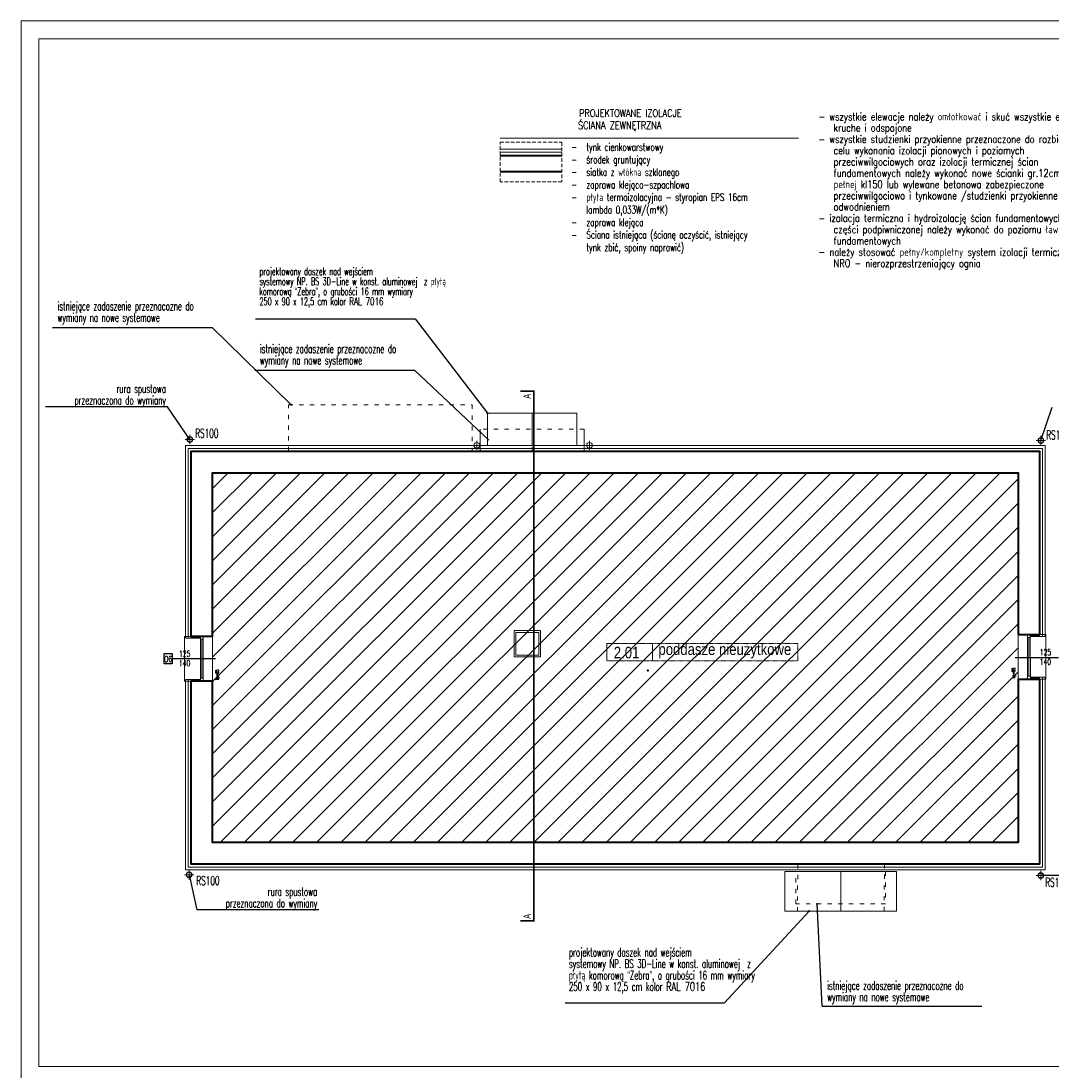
# Model space of a CAD drawing. Header units: millimetres. Extents: x 8949 to 18258, y -1077 to 30686.
# Tile 52 of 89: x 12242 to 15121, y 17514 to 20446. Entities that reach past the tile are written whole.
import ezdxf

# ---------------------------------------------------------------- set-up
doc = ezdxf.new("R2010")
doc.units = ezdxf.units.MM
for name, pattern in [('ACAD_ISO03W100', [30, 12, -18]), ('DASHED', [0.75, 0.5, -0.25]), ('HIDDEN', [9.525, 6.35, -3.175])]:
    doc.linetypes.add(name, pattern=pattern)
for name, color, linetype, lineweight in [('0A_IINW_KONSTR', 1, 'Continuous', 40), ('0A_KONSTR', 1, 'Continuous', 40), ('0A_OCIEPLENIE', 30, 'Continuous', 9), ('0A_OPISY POM', 7, 'Continuous', 9), ('0A_POMOCNICZE', 30, 'Continuous', 9), ('0A_STOLARKA', 140, 'Continuous', 9), ('0A_WYMIARY', 7, 'Continuous', 9), ('0Z_OPISY', 7, 'Continuous', 9), ('A_WIDOK', 40, 'Continuous', 15), ('SCHODY', 250, 'Continuous', 15)]:
    doc.layers.add(name, color=color, linetype=linetype, lineweight=lineweight)
doc.layers.add('0A_OPISY OKIEN', color=3, linetype='Continuous')
doc.layers.add('Opisy', color=4, linetype='Continuous')
doc.styles.add('1', font='simplex.shx', dxfattribs={"width": 0.6})
doc.styles.add('m1_romans', font='romans.shx', dxfattribs={"width": 0.8})
doc.linetypes.add('BATTING', pattern='A,0.00254,-2.54,[134,ltypeshp.shx,S=2.54,R=0,X=-2.54,Y=0],-5.08,[134,ltypeshp.shx,S=2.54,R=180,X=2.54,Y=0],-2.54', length=10.16254)

msp = doc.modelspace()

# ---------------------------------------------------------------- hatches: boundary and pattern name
at = {"layer": '0A_OCIEPLENIE', "transparency": 33554687}
h = msp.add_hatch(dxfattribs=at)
h.set_pattern_fill('ANSI37', color=30)
h.set_pattern_definition([(45, (319.8793, 2990.2478), (-2.24506403, 2.24506403), []), (135, (319.8793, 2990.2478), (-2.24506403, -2.24506403), [])])
h.paths.add_polyline_path([(12743.4, 18727.2), (12717.4, 18727.2), (12717.4, 18722.2), (12743.4, 18722.2)])
h.paths.add_polyline_path([(12743.4, 18607.2), (12717.4, 18607.2), (12717.4, 18602.2), (12743.4, 18602.2)])
h = msp.add_hatch(dxfattribs=at)
h.set_pattern_fill('ANSI37', color=30)
h.set_pattern_definition([(45, (319.8793, 2990.2478), (-2.24506403, 2.24506403), []), (135, (319.8793, 2990.2478), (-2.24506403, -2.24506403), [])])
h.paths.add_polyline_path([(15086.4, 18732.2), (15060.4, 18732.2), (15060.5, 18727.1), (15086.4, 18727.2)])
h.paths.add_polyline_path([(15086.4, 18613.2), (15060.9, 18613.1), (15060.9, 18608.2), (15086.4, 18608.2)])
at = {"layer": '0A_OPISY OKIEN', "transparency": 33554687}
h = msp.add_hatch(color=256, dxfattribs=at)
h.dxf.hatch_style = 1
h.paths.add_polyline_path([(12995.4, 19374.2, -1), (12998.4, 19374.2, -1)])
h = msp.add_hatch(color=256, dxfattribs=at)
h.dxf.hatch_style = 1
h.paths.add_polyline_path([(13543.4, 19350.2, -1), (13546.4, 19350.2, -1)])
h = msp.add_hatch(color=256, dxfattribs=at)
h.dxf.hatch_style = 1
h.paths.add_polyline_path([(14464.3, 17980.2, -1), (14467.3, 17980.2, -1)])
h = msp.add_hatch(color=256, dxfattribs=at)
h.dxf.hatch_style = 1
h.paths.add_polyline_path([(14441.6, 17960.2, -1), (14444.6, 17960.2, -1)])
at = {"layer": '0A_WYMIARY', "true_color": 0xa8a5a4}
h = msp.add_hatch(dxfattribs=at)
h.set_pattern_fill('ANSI31', color=253, scale=15)
h.set_pattern_definition([(45, (319.88, 217.04), (-33.67596, 33.67596), [])])
h.paths.add_polyline_path([(13674.3, 19184.2), (12777.4, 19184.2), (12777.4, 18727.2), (12777.4, 18602.2), (12777.4, 18151.2), (13674.3, 18151.2), (13674.3, 18670.2), (13619.4, 18670.2), (13619.4, 18743.2), (13674.3, 18743.2)])
h.paths.add_polyline_path([(15026.4, 19184.2), (13674.3, 19184.2), (13674.3, 18743.2), (13693.4, 18743.2), (13693.4, 18670.2), (13674.3, 18670.2), (13674.3, 18151.2), (15026.4, 18151.2), (15026.4, 18608.2), (15026.4, 18732.2)])
h.paths.add_polyline_path([(13674.3, 18738.2), (13624.4, 18738.2), (13624.4, 18675.2), (13674.3, 18675.2)], flags=16)
h.paths.add_polyline_path([(13688.4, 18738.2), (13674.3, 18738.2), (13674.3, 18675.2), (13688.4, 18675.2)], flags=16)
h.paths.add_polyline_path([(13693.4, 18743.2), (13674.3, 18743.2), (13674.3, 18738.2), (13688.4, 18738.2), (13688.4, 18675.2), (13674.3, 18675.2), (13674.3, 18670.2), (13693.4, 18670.2)], flags=17)
h.paths.add_polyline_path([(13674.3, 18743.2), (13619.4, 18743.2), (13619.4, 18670.2), (13674.3, 18670.2), (13674.3, 18675.2), (13624.4, 18675.2), (13624.4, 18738.2), (13674.3, 18738.2)], flags=17)
h.paths.add_polyline_path([(12799.6, 18607.3), (12799.6, 18637), (12783.1, 18637), (12783.1, 18607.3)], flags=24)
h.paths.add_polyline_path([(15023.3, 18612.3), (15023.3, 18642), (15006.8, 18642), (15006.8, 18612.3)], flags=24)

# ---------------------------------------------------------------- linework, layer by layer
at = {"layer": '0A_IINW_KONSTR'}
for p, q in [((13580.2, 20070), (13752.6, 20070)), ((13580.2, 20025), (13752.6, 20025))]:
    msp.add_line(p, q, dxfattribs=at)
at = {"layer": '0A_KONSTR'}
for points in [[(12717.4, 18727.2), (12717.4, 19244.2), (15086.4, 19244.2), (15086.4, 18732.2)], [(12777.4, 18727.2), (12777.4, 19184.2), (15026.4, 19184.2), (15026.4, 18732.2)], [(12717.4, 18727.2), (12717.4, 18865.2)], [(15086.4, 18872.2), (15086.4, 18732.2)], [(12777.4, 18727.2), (12717.4, 18727.2)], [(15026.4, 18732.2), (15086.4, 18732.2)], [(15086.4, 18608.2), (15086.4, 18091.2), (12717.4, 18091.2), (12717.4, 18602.2)], [(12777.4, 18602.2), (12717.4, 18602.2)], [(12717.4, 18473.2), (12717.4, 18602.2)], [(15026.4, 18608.2), (15026.4, 18151.2), (12777.4, 18151.2), (12777.4, 18602.2)], [(15026.4, 18608.2), (15086.4, 18608.2)], [(15086.4, 18608.2), (15086.4, 18470.2)], [(12968.4, 18091.2), (12717.4, 18091.2), (12717.4, 18347.2)], [(15086.4, 18343.2), (15086.4, 18091.2), (14937.4, 18091.2)]]:
    msp.add_lwpolyline(points, dxfattribs=at)
msp.add_point((13992.4, 18632.2), dxfattribs=at)
at = {"layer": '0A_OCIEPLENIE'}
msp.add_line((13580.2, 20088), (13752.6, 20088), dxfattribs=at)
at = {"layer": '0A_OCIEPLENIE', "linetype": 'BATTING', "lineweight": 18, "ltscale": 0.55}
msp.add_line((13580.2, 20079), (13752.6, 20079), dxfattribs=at)
at = {"layer": '0A_OCIEPLENIE'}
for points in [[(13669.9, 19350.2), (13669.9, 19260.2)], [(12701.4, 18722.2), (12701.4, 19260.2), (15102.4, 19260.2), (15102.4, 18727.2)], [(12701.4, 18722.2), (12717.4, 18722.2), (12717.4, 18727.2)], [(12717.4, 18722.2), (12743.4, 18722.2)], [(15086.4, 18727.2), (15060.5, 18727.1)], [(15102.4, 18727.2), (15086.4, 18727.2), (15086.4, 18732.2)], [(15102.4, 18613.2), (15102.4, 18075.2), (12701.4, 18075.2), (12701.4, 18607.2)], [(12701.4, 18607.2), (12717.4, 18607.2), (12717.4, 18602.2)], [(12717.4, 18607.2), (12743.4, 18607.2)], [(15086.4, 18613.2), (15060.9, 18613.1)], [(15102.4, 18613.2), (15086.4, 18613.2), (15086.4, 18608.2)]]:
    msp.add_lwpolyline(points, dxfattribs=at)
at = {"layer": '0A_OCIEPLENIE', "linetype": 'BATTING', "lineweight": 18, "ltscale": 0.75}
for points in [[(12709.4, 18722.2), (12709.4, 19252.2), (15094.4, 19252.2), (15094.4, 18727.2)], [(15094.4, 18613.2), (15094.4, 18083.2), (12709.4, 18083.2), (12709.4, 18607.2)]]:
    msp.add_lwpolyline(points, dxfattribs=at)
at = {"layer": '0A_OPISY OKIEN', "const_width": 2.25}
msp.add_lwpolyline([(13580.2, 20118.4), (14413.5, 20118.4)], dxfattribs=at)
at = {"layer": '0A_OPISY OKIEN'}
for points in [[(12330.4, 19589.7), (12775.8, 19589.7)], [(12775.8, 19589.7), (12996.9, 19374.2)], [(12897.6, 19614.2), (13343, 19614.2)], [(13343, 19614.2), (13544.9, 19350.2)], [(12895.6, 19470.6), (13341, 19470.6)], [(13341, 19470.6), (13548.9, 19275.2)], [(12651.9, 19367.8), (12310.8, 19367.8)], [(12714, 19277), (12651.9, 19367.8)], [(15090.4, 19274.6), (15121.6, 19367.2)], [(12711.7, 18061.7), (12733, 17963.3)], [(15520, 18059.3), (15089.9, 18059.3)], [(14479.6, 17694.2), (14465.8, 17980.2)], [(13074.1, 17963.3), (12733, 17963.3)], [(14207.1, 17704.2), (14443.1, 17960.2)], [(13761.7, 17704.2), (14207.1, 17704.2)], [(14479.6, 17694.2), (14925, 17694.2)]]:
    msp.add_lwpolyline(points, dxfattribs=at)
for centre in [(12996.9, 19374.2), (13544.9, 19350.2), (14465.8, 17980.2), (14443.1, 17960.2)]:
    msp.add_circle(centre, 1.5, dxfattribs=at)
at = {"layer": '0A_OPISY POM', "const_width": 2}
msp.add_lwpolyline([(13878.2, 18707.6), (14005.7, 18707.6), (14005.7, 18659.2), (13878.2, 18659.2)], close=True, dxfattribs=at)
at = {"layer": '0A_POMOCNICZE', "ltscale": 0.01, "const_width": 5}
for points in [[(13674.3, 19374.7), (13674.3, 19412.2), (13636.8, 19412.2)], [(13674.3, 17970.5), (13674.3, 17933), (13636.8, 17933)]]:
    msp.add_lwpolyline(points, dxfattribs=at)
at = {"layer": '0A_POMOCNICZE', "linetype": 'ACAD_ISO03W100'}
for points in [[(12989.4, 19244.2), (12989.4, 19374.2), (13502.4, 19374.2), (13502.4, 19244.2)], [(13814.9, 19306.2), (13524.9, 19306.2)], [(13669.9, 19244.2), (13669.9, 19306.2)], [(14406.4, 18070.2), (14656.4, 18070.2), (14656.4, 17980.2), (14406.4, 17980.2), (14406.4, 18070.2)], [(14531.4, 18070.2), (14531.4, 17960.2)], [(14531.4, 18070.2), (14531.4, 17980.2)]]:
    msp.add_lwpolyline(points, dxfattribs=at)
at = {"layer": '0A_POMOCNICZE', "linetype": 'ACAD_ISO03W100', "const_width": 5}
msp.add_lwpolyline([(13674.3, 19374.7), (13674.3, 17970.5)], dxfattribs=at)
at = {"layer": '0A_POMOCNICZE', "lineweight": 13, "ltscale": 3}
msp.add_lwpolyline([(13544.9, 19350.2), (13794.9, 19350.2), (13794.9, 19260.2), (13544.9, 19260.2), (13544.9, 19350.2)], dxfattribs=at)
at = {"layer": '0A_POMOCNICZE'}
for points in [[(13524.9, 19244.2), (13524.9, 19306.2)], [(13814.9, 19244.2), (13814.9, 19306.2)], [(14531.4, 18070.2), (14531.4, 17960.2)]]:
    msp.add_lwpolyline(points, dxfattribs=at)
at = {"layer": '0A_POMOCNICZE', "linetype": 'Continuous'}
for points in [[(13619.4, 18670.2), (13619.4, 18743.2), (13693.4, 18743.2), (13693.4, 18670.2), (13619.4, 18670.2)], [(13624.4, 18675.2), (13624.4, 18738.2), (13688.4, 18738.2), (13688.4, 18675.2)]]:
    msp.add_lwpolyline(points, close=True, dxfattribs=at)
at = {"layer": '0A_POMOCNICZE'}
msp.add_lwpolyline([(14375.4, 18070.2), (14375.4, 17960.2), (14687.4, 17960.2), (14687.4, 18070.2)], close=True, dxfattribs=at)
at = {"layer": '0A_POMOCNICZE', "linetype": 'ACAD_ISO03W100'}
msp.add_lwpolyline([(14411.4, 18091.2), (14410.4, 17960.2), (14652.4, 17960.2), (14653.4, 18091.2)], close=True, dxfattribs=at)
at = {"layer": '0A_STOLARKA'}
for p, q in [((12743.4, 18727.2), (12743.4, 18602.2)), ((12747.4, 18719.2), (12747.4, 18610.2)), ((12751.4, 18727.2), (12751.4, 18602.2)), ((15052.4, 18732.2), (15052.9, 18608.2)), ((15056.4, 18724.2), (15056.9, 18616.2)), ((15060.4, 18732.2), (15060.9, 18608.2))]:
    msp.add_line(p, q, dxfattribs=at)
for points in [[(12777.4, 18602.2), (12777.4, 18727.2), (12699.4, 18727.2), (12699.4, 18602.2)], [(12743.4, 18719.2), (12751.4, 18719.2), (12751.4, 18727.2), (12743.4, 18727.2)], [(15104.4, 18608.2), (15104.4, 18732.2), (15026.4, 18732.2), (15026.4, 18608.2)], [(15052.4, 18724.2), (15060.4, 18724.2), (15060.4, 18732.2), (15052.4, 18732.2)], [(12743.4, 18602.2), (12751.4, 18602.2), (12751.4, 18610.2), (12743.4, 18610.2)], [(15052.9, 18608.2), (15060.9, 18608.2), (15060.9, 18616.2), (15052.9, 18616.2)]]:
    msp.add_lwpolyline(points, close=True, dxfattribs=at)
at = {"layer": '0A_WYMIARY', "linetype": 'ACAD_ISO03W100', "ltscale": 0.005}
msp.add_lwpolyline([(13878.2, 18707.6), (14411.8, 18707.6), (14411.8, 18659.2), (13878.2, 18659.2)], close=True, dxfattribs=at)
for points in [[(14005.2, 18707.6), (14172.8, 18707.6)], [(14005.7, 18659.2), (14411.8, 18659.2)]]:
    msp.add_lwpolyline(points, dxfattribs=at)
at = {"layer": '0Z_OPISY'}
for points in [[(12242.5, 17475.7), (16442.5, 17475.7), (16442.5, 20445.7), (12242.5, 20445.7)], [(12292.5, 17525.7), (16392.5, 17525.7), (16392.5, 20395.7), (12292.5, 20395.7)]]:
    msp.add_lwpolyline(points, close=True, dxfattribs=at)
at = {"layer": 'A_WIDOK', "linetype": 'HIDDEN', "ltscale": 10}
for points in [[(12727, 19277), (12701, 19277)], [(12714, 19264), (12714, 19290)], [(13515.3, 19247.7), (13515.3, 19273.7)], [(13829.5, 19247.7), (13829.5, 19273.7)], [(15103.4, 19274.6), (15077.4, 19274.6)], [(15090.4, 19261.6), (15090.4, 19287.6)], [(12711.7, 18074.7), (12711.7, 18048.7)], [(15089.9, 18072.3), (15089.9, 18046.3)], [(12724.7, 18061.7), (12698.7, 18061.7)], [(15102.9, 18059.3), (15076.9, 18059.3)]]:
    msp.add_lwpolyline(points, dxfattribs=at)
at = {"layer": 'A_WIDOK'}
for centre in [(12714, 19277), (13515.3, 19260.7), (13829.5, 19260.7), (15090.4, 19274.6), (12711.7, 18061.7), (15089.9, 18059.3)]:
    msp.add_circle(centre, 8, dxfattribs=at)
at = {"layer": 'A_WIDOK', "linetype": 'HIDDEN', "ltscale": 10}
for centre in [(12714, 19277), (15090.4, 19274.6), (12711.7, 18061.7), (15089.9, 18059.3)]:
    msp.add_circle(centre, 7, dxfattribs=at)
at = {"layer": 'Opisy'}
for p, q in [((12785.6, 18664.7), (12664.8, 18664.7)), ((15018.3, 18668.7), (15139.1, 18668.7))]:
    msp.add_line(p, q, dxfattribs=at)
msp.add_lwpolyline([(12642.2, 18650.2), (12642.2, 18679.1), (12664.8, 18679.1), (12664.8, 18650.2)], close=True, dxfattribs=at)
at = {"layer": 'SCHODY', "linetype": 'DASHED', "ltscale": 20}
msp.add_lwpolyline([(13580.2, 20107.2), (13752.6, 20107.2), (13752.6, 19996.1), (13580.2, 19996.1)], close=True, dxfattribs=at)

# ---------------------------------------------------------------- texts
at = {"layer": '0A_OPISY OKIEN', "char_height": 21, "attachment_point": 1, "style": 'm1_romans'}
for s, insert, width in [('\\pxi-1.66625,l3.33375,t3.33375;PROJEKTOWANE IZOLACJE', (13765.6, 20198.8), 789.331), ('\\pxi-1.66625,l3.33375,t3.33375;ŚCIANA ZEWNĘTRZNA', (13762.8, 20164.9), 721.359), ('\\pxi-2,l3,t3;{\\W0.7;-^Itynk cienkowarstwowy\\P-^Iśrodek gruntujący\\P-^Isiatka z włókna szklanego\\P-^Izaprawa klejąco-szpachlowa \\P-^Ipłyta termoizolacyjna - styropian EPS 16cm lambda 0,033W/(m*K)\\P-^Izaprawa klejąca \\P- ^IŚciana istniejąca (ścianę oczyścić, istniejący tynk zbić, spoiny naprawić)}', (13758.2, 20104.2), 600.144)]:
    msp.add_mtext(s, dxfattribs=dict(at, insert=insert, width=width))
at = {"layer": '0A_OPISY OKIEN'}
for s, insert, char_height, width, attachment_point, line_spacing_factor, style in [('\\pxi-2,l2,ql;- wszystkie elewacje należy omłotkować i skuć wszystkie elementy kruche i odspojone\\P- wszystkie studzienki przyokienne przeznaczone do rozbiórki w celu wykonania izolacji pionowych i poziomych przeciwwilgociowych oraz izolacji termicznej ścian fundamentowych należy wykonać nowe ścianki gr.12cm z cegły pełnej kl150 lub wylewane betonowa zabezpieczone przeciwwilgociowo i tynkowane /studzienki przyokienne z odwodnieniem \\P- izolacja termiczna i hydroizolację ścian fundamentowych w części podpiwniczonej należy wykonać do poziomu ław fundamentowych\\P- należy stosować pełny/kompletny system izolacji termicznych NRO - nierozprzestrzeniający ognia', (14469.5, 20189.2), 21, 833.322, 1, 0.9, 'm1_romans'), ('\\pxql;projektowany daszek nad wejściem\\Psystemowy NP. BS 3D-Line w konst. aluminowej  z płytą komorową {\\fArial|b0|i0|c238|p34;“}Zebra{\\fArial|b0|i0|c238|p34;”}, o grubości 16 mm wymiary \\P250 x 90 x 12,5 cm kolor {\\Fromans|c238;\\W0.7;RAL 7016\\P} ', (13159.4, 19687.5), 21, 502.312, 5, 0.8, '1'), ('\\pxql;istniejące zadaszenie przeznacozne do wymiany na nowe systemowe\\P ', (12595.4, 19613.6), 24, 502.312, 5, 0.8, '1'), ('\\pxql;istniejące zadaszenie przeznacozne do wymiany na nowe systemowe\\P ', (13160.6, 19494.5), 24, 502.312, 5, 0.8, '1'), ('\\pxqr;rura spustowa\\Pprzeznaczona do wymiany', (12497, 19398.9), 24, 300.554, 5, 0.8, '1'), ('\\pxqr;rura spustowa\\Pprzeznaczona do wymiany', (12919.3, 17994.4), 24, 300.554, 5, 0.8, '1'), ('\\pxql;projektowany daszek nad wejściem\\Psystemowy NP. BS 3D-Line w konst. aluminowej  z płytą komorową {\\fArial|b0|i0|c238|p34;“}Zebra{\\fArial|b0|i0|c238|p34;”}, o grubości 16 mm wymiary \\P250 x 90 x 12,5 cm kolor {\\Fromans|c238;\\W0.7;RAL 7016\\P} ', (14023.5, 17777.6), 24, 502.312, 5, 0.8, '1'), ('\\pxql;istniejące zadaszenie przeznacozne do wymiany na nowe systemowe\\P ', (14744.6, 17716.3), 24, 502.312, 5, 0.8, '1')]:
    msp.add_mtext(s, dxfattribs=dict(at, insert=insert, char_height=char_height, width=width, attachment_point=attachment_point, line_spacing_factor=line_spacing_factor, style=style))
at = {"layer": '0A_OPISY POM', "char_height": 32, "width": 750.6, "attachment_point": 9, "line_spacing_factor": 0.8, "style": 'm1_romans'}
for s, insert in [('{\\fArial Narrow|b0|i0|c238|p34;\\W1;2.01}', (13969, 18665.6)), ('\\pxql;{\\W1;\\fArial Narrow|b0|i0|c238|p34;poddasze nieużytkowe}', (14772.9, 18665.6))]:
    msp.add_mtext(s, dxfattribs=dict(at, insert=insert))
at = {"layer": '0A_POMOCNICZE', "ltscale": 0.01, "char_height": 20, "width": 48, "attachment_point": 3, "rotation": 90, "line_spacing_factor": 0.8, "style": 'm1_romans'}
for insert in [(13645.4, 19404.5), (13645.4, 17952.2)]:
    msp.add_mtext('{\\W0.7;\\fArial|b0|i0|c238|p34;A}', dxfattribs=dict(at, insert=insert))
at = {"layer": 'A_WIDOK', "char_height": 25, "width": 158.627, "attachment_point": 5, "style": '1'}
for insert, rotation in [((12761.4, 19294.4), 0), ((15137.5, 19289.9), 0), ((12764.4, 18045.2), 360), ((15134.8, 18040.6), 360)]:
    msp.add_mtext('RS100', dxfattribs=dict(at, insert=insert, rotation=rotation))
at = {"layer": 'Opisy', "char_height": 16.8, "width": 158.627, "attachment_point": 5, "style": '1'}
for s, insert in [('125', (12699.5, 18678.7)), ('125', (15102.9, 18682.7)), ('O6', (12653.2, 18664)), ('140', (12699.2, 18652.3)), ('140', (15102.7, 18656.3))]:
    msp.add_mtext(s, dxfattribs=dict(at, insert=insert))
at = {"layer": 'Opisy', "char_height": 9, "width": 158.627, "attachment_point": 5, "rotation": 90, "line_spacing_factor": 0.7, "style": '1'}
for insert in [(12791.4, 18555.4), (15015.1, 18560.4)]:
    msp.add_mtext('\\pxqr;hp=85', dxfattribs=dict(at, insert=insert))

doc.saveas('drawing.dxf')
